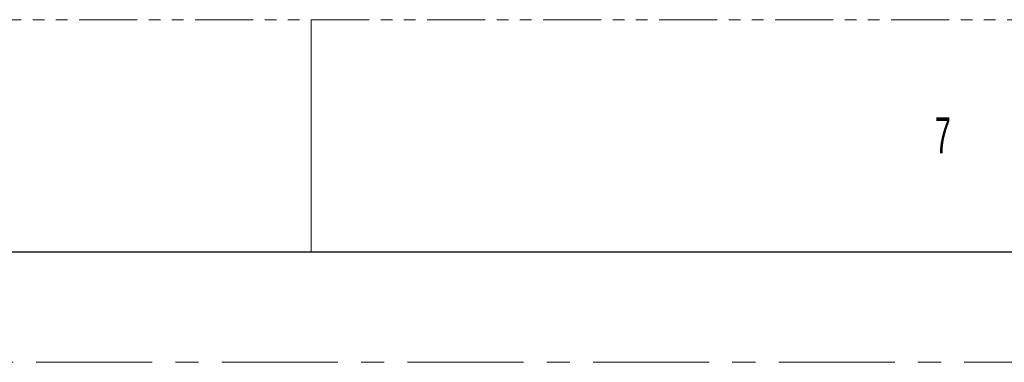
# Model space of a CAD drawing. Header units: millimetres. Extents: x 0 to 1118, y 0 to 864.
# Tile 111 of 256: x 108 to 216, y 826 to 864. Entities that reach past the tile are written whole.
import ezdxf

# ---------------------------------------------------------------- set-up
doc = ezdxf.new("R2010")
doc.units = ezdxf.units.MM
doc.linetypes.add('CENTERX2', pattern=[20.32, 12.7, -2.54, 2.54, -2.54])
doc.linetypes.add('PHANTOM', pattern=[12.7, 6.35, -1.27, 1.27, -1.27, 1.27, -1.27])
doc.styles.add('SLDTEXTSTYLE1', font='TXT', dxfattribs={"width": 0.6})

msp = doc.modelspace()

# ---------------------------------------------------------------- linework, layer by layer
at = {"color": 7, "linetype": 'PHANTOM', "lineweight": 0}
msp.add_line((0, 863.6), (1117.6, 863.6), dxfattribs=at)
at = {"color": 7, "linetype": 'Continuous', "lineweight": 0}
msp.add_line((139.7, 863.6), (139.7, 838.2), dxfattribs=at)
at = {"color": 7, "linetype": 'Continuous', "lineweight": 30}
msp.add_line((12.7, 838.2), (1104.9, 838.2), dxfattribs=at)
at = {"color": 7, "linetype": 'CENTERX2', "lineweight": 0}
msp.add_line((28.325, 826.108), (612.912, 826.108), dxfattribs=at)

# ---------------------------------------------------------------- texts
at = {"color": 7, "linetype": 'Continuous', "lineweight": 0, "insert": (207.963, 852.929), "char_height": 3.969, "attachment_point": 1, "style": 'SLDTEXTSTYLE1'}
msp.add_mtext('7', dxfattribs=at)

doc.saveas('drawing.dxf')
